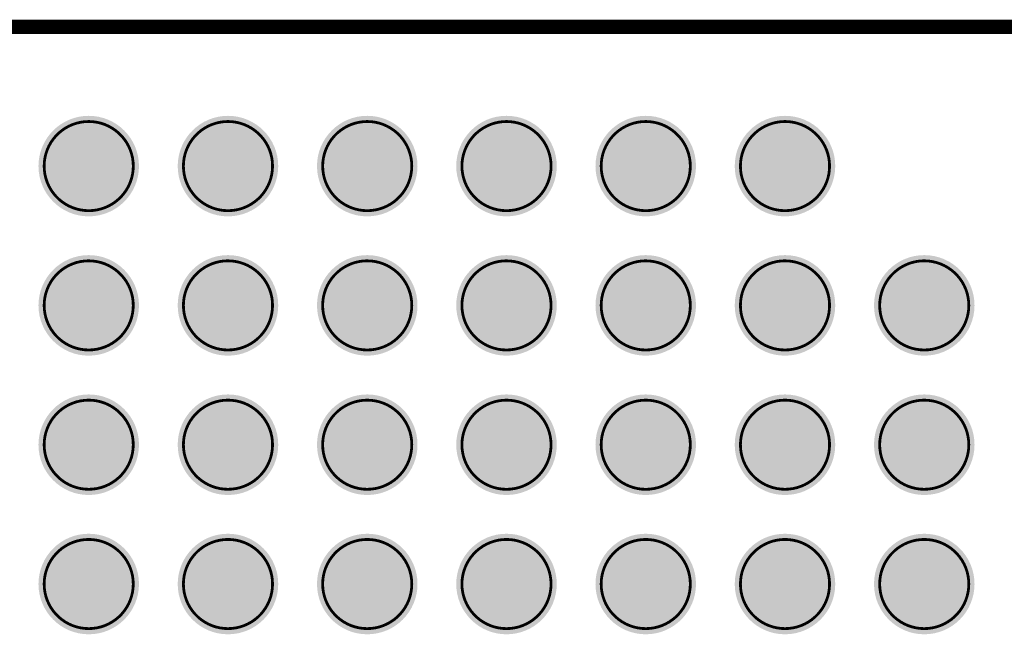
# Model space of a CAD drawing. Header units: inches. Extents: x -0.12 to 1.77, y 0 to 1.45.
# Tile 6 of 24: x 0.22 to 0.57, y 0.97 to 1.18. Entities that reach past the tile are written whole.
import ezdxf

# ---------------------------------------------------------------- set-up
doc = ezdxf.new("R2010")
doc.units = ezdxf.units.IN
doc.header["$MEASUREMENT"] = 0
for name, color, linetype in [('Keep-Out Layer', 6, 'Continuous'), ('Mechanical 7', 56, 'Continuous'), ('Top Layer', 1, 'Continuous'), ('Top Overlay', 2, 'Continuous'), ('Top Paste', 8, 'Continuous'), ('Top Solder', 216, 'Continuous')]:
    doc.layers.add(name, color=color, linetype=linetype)

# ---------------------------------------------------------------- blocks, each defined once
blk = doc.blocks.new('OSM__S____S_S______P________S____1')
at = {"layer": 'Top Layer'}
h = blk.add_hatch(color=1, dxfattribs=at)
edge = h.paths.add_edge_path()
edge.add_arc((-0.34449, 0.54134), 0.01575, 0, 360)
h = blk.add_hatch(color=1, dxfattribs=at)
edge = h.paths.add_edge_path()
edge.add_arc((-0.29528, 0.54134), 0.01575, 0, 360)
h = blk.add_hatch(color=1, dxfattribs=at)
edge = h.paths.add_edge_path()
edge.add_arc((-0.24606, 0.54134), 0.01575, 0, 360)
h = blk.add_hatch(color=1, dxfattribs=at)
edge = h.paths.add_edge_path()
edge.add_arc((-0.19685, 0.54134), 0.01575, 0, 360)
h = blk.add_hatch(color=1, dxfattribs=at)
edge = h.paths.add_edge_path()
edge.add_arc((-0.14764, 0.54134), 0.01575, 0, 360)
h = blk.add_hatch(color=1, dxfattribs=at)
edge = h.paths.add_edge_path()
edge.add_arc((-0.09843, 0.54134), 0.01575, 0, 360)
h = blk.add_hatch(color=1, dxfattribs=at)
edge = h.paths.add_edge_path()
edge.add_arc((-0.34449, 0.49213), 0.01575, 0, 360)
h = blk.add_hatch(color=1, dxfattribs=at)
edge = h.paths.add_edge_path()
edge.add_arc((-0.29528, 0.49213), 0.01575, 0, 360)
h = blk.add_hatch(color=1, dxfattribs=at)
edge = h.paths.add_edge_path()
edge.add_arc((-0.24606, 0.49213), 0.01575, 0, 360)
h = blk.add_hatch(color=1, dxfattribs=at)
edge = h.paths.add_edge_path()
edge.add_arc((-0.19685, 0.49213), 0.01575, 0, 360)
h = blk.add_hatch(color=1, dxfattribs=at)
edge = h.paths.add_edge_path()
edge.add_arc((-0.14764, 0.49213), 0.01575, 0, 360)
h = blk.add_hatch(color=1, dxfattribs=at)
edge = h.paths.add_edge_path()
edge.add_arc((-0.09843, 0.49213), 0.01575, 0, 360)
h = blk.add_hatch(color=1, dxfattribs=at)
edge = h.paths.add_edge_path()
edge.add_arc((-0.04921, 0.49213), 0.01575, 0, 360)
h = blk.add_hatch(color=1, dxfattribs=at)
edge = h.paths.add_edge_path()
edge.add_arc((-0.34449, 0.44291), 0.01575, 0, 360)
h = blk.add_hatch(color=1, dxfattribs=at)
edge = h.paths.add_edge_path()
edge.add_arc((-0.29528, 0.44291), 0.01575, 0, 360)
h = blk.add_hatch(color=1, dxfattribs=at)
edge = h.paths.add_edge_path()
edge.add_arc((-0.24606, 0.44291), 0.01575, 0, 360)
h = blk.add_hatch(color=1, dxfattribs=at)
edge = h.paths.add_edge_path()
edge.add_arc((-0.19685, 0.44291), 0.01575, 0, 360)
h = blk.add_hatch(color=1, dxfattribs=at)
edge = h.paths.add_edge_path()
edge.add_arc((-0.14764, 0.44291), 0.01575, 0, 360)
h = blk.add_hatch(color=1, dxfattribs=at)
edge = h.paths.add_edge_path()
edge.add_arc((-0.09843, 0.44291), 0.01575, 0, 360)
h = blk.add_hatch(color=1, dxfattribs=at)
edge = h.paths.add_edge_path()
edge.add_arc((-0.04921, 0.44291), 0.01575, 0, 360)
h = blk.add_hatch(color=1, dxfattribs=at)
edge = h.paths.add_edge_path()
edge.add_arc((-0.34449, 0.3937), 0.01575, 0, 360)
h = blk.add_hatch(color=1, dxfattribs=at)
edge = h.paths.add_edge_path()
edge.add_arc((-0.29528, 0.3937), 0.01575, 0, 360)
h = blk.add_hatch(color=1, dxfattribs=at)
edge = h.paths.add_edge_path()
edge.add_arc((-0.24606, 0.3937), 0.01575, 0, 360)
h = blk.add_hatch(color=1, dxfattribs=at)
edge = h.paths.add_edge_path()
edge.add_arc((-0.19685, 0.3937), 0.01575, 0, 360)
h = blk.add_hatch(color=1, dxfattribs=at)
edge = h.paths.add_edge_path()
edge.add_arc((-0.14764, 0.3937), 0.01575, 0, 360)
h = blk.add_hatch(color=1, dxfattribs=at)
edge = h.paths.add_edge_path()
edge.add_arc((-0.09843, 0.3937), 0.01575, 0, 360)
h = blk.add_hatch(color=1, dxfattribs=at)
edge = h.paths.add_edge_path()
edge.add_arc((-0.04921, 0.3937), 0.01575, 0, 360)
at = {"layer": 'Top Paste'}
h = blk.add_hatch(color=8, dxfattribs=at)
edge = h.paths.add_edge_path()
edge.add_arc((-0.34449, 0.54134), 0.01575, 0, 360)
h = blk.add_hatch(color=8, dxfattribs=at)
edge = h.paths.add_edge_path()
edge.add_arc((-0.29528, 0.54134), 0.01575, 0, 360)
h = blk.add_hatch(color=8, dxfattribs=at)
edge = h.paths.add_edge_path()
edge.add_arc((-0.24606, 0.54134), 0.01575, 0, 360)
h = blk.add_hatch(color=8, dxfattribs=at)
edge = h.paths.add_edge_path()
edge.add_arc((-0.19685, 0.54134), 0.01575, 0, 360)
h = blk.add_hatch(color=8, dxfattribs=at)
edge = h.paths.add_edge_path()
edge.add_arc((-0.14764, 0.54134), 0.01575, 0, 360)
h = blk.add_hatch(color=8, dxfattribs=at)
edge = h.paths.add_edge_path()
edge.add_arc((-0.09843, 0.54134), 0.01575, 0, 360)
h = blk.add_hatch(color=8, dxfattribs=at)
edge = h.paths.add_edge_path()
edge.add_arc((-0.34449, 0.49213), 0.01575, 0, 360)
h = blk.add_hatch(color=8, dxfattribs=at)
edge = h.paths.add_edge_path()
edge.add_arc((-0.29528, 0.49213), 0.01575, 0, 360)
h = blk.add_hatch(color=8, dxfattribs=at)
edge = h.paths.add_edge_path()
edge.add_arc((-0.24606, 0.49213), 0.01575, 0, 360)
h = blk.add_hatch(color=8, dxfattribs=at)
edge = h.paths.add_edge_path()
edge.add_arc((-0.19685, 0.49213), 0.01575, 0, 360)
h = blk.add_hatch(color=8, dxfattribs=at)
edge = h.paths.add_edge_path()
edge.add_arc((-0.14764, 0.49213), 0.01575, 0, 360)
h = blk.add_hatch(color=8, dxfattribs=at)
edge = h.paths.add_edge_path()
edge.add_arc((-0.09843, 0.49213), 0.01575, 0, 360)
h = blk.add_hatch(color=8, dxfattribs=at)
edge = h.paths.add_edge_path()
edge.add_arc((-0.04921, 0.49213), 0.01575, 0, 360)
h = blk.add_hatch(color=8, dxfattribs=at)
edge = h.paths.add_edge_path()
edge.add_arc((-0.34449, 0.44291), 0.01575, 0, 360)
h = blk.add_hatch(color=8, dxfattribs=at)
edge = h.paths.add_edge_path()
edge.add_arc((-0.29528, 0.44291), 0.01575, 0, 360)
h = blk.add_hatch(color=8, dxfattribs=at)
edge = h.paths.add_edge_path()
edge.add_arc((-0.24606, 0.44291), 0.01575, 0, 360)
h = blk.add_hatch(color=8, dxfattribs=at)
edge = h.paths.add_edge_path()
edge.add_arc((-0.19685, 0.44291), 0.01575, 0, 360)
h = blk.add_hatch(color=8, dxfattribs=at)
edge = h.paths.add_edge_path()
edge.add_arc((-0.14764, 0.44291), 0.01575, 0, 360)
h = blk.add_hatch(color=8, dxfattribs=at)
edge = h.paths.add_edge_path()
edge.add_arc((-0.09843, 0.44291), 0.01575, 0, 360)
h = blk.add_hatch(color=8, dxfattribs=at)
edge = h.paths.add_edge_path()
edge.add_arc((-0.04921, 0.44291), 0.01575, 0, 360)
h = blk.add_hatch(color=8, dxfattribs=at)
edge = h.paths.add_edge_path()
edge.add_arc((-0.34449, 0.3937), 0.01575, 0, 360)
h = blk.add_hatch(color=8, dxfattribs=at)
edge = h.paths.add_edge_path()
edge.add_arc((-0.29528, 0.3937), 0.01575, 0, 360)
h = blk.add_hatch(color=8, dxfattribs=at)
edge = h.paths.add_edge_path()
edge.add_arc((-0.24606, 0.3937), 0.01575, 0, 360)
h = blk.add_hatch(color=8, dxfattribs=at)
edge = h.paths.add_edge_path()
edge.add_arc((-0.19685, 0.3937), 0.01575, 0, 360)
h = blk.add_hatch(color=8, dxfattribs=at)
edge = h.paths.add_edge_path()
edge.add_arc((-0.14764, 0.3937), 0.01575, 0, 360)
h = blk.add_hatch(color=8, dxfattribs=at)
edge = h.paths.add_edge_path()
edge.add_arc((-0.09843, 0.3937), 0.01575, 0, 360)
h = blk.add_hatch(color=8, dxfattribs=at)
edge = h.paths.add_edge_path()
edge.add_arc((-0.04921, 0.3937), 0.01575, 0, 360)
at = {"layer": 'Top Solder'}
h = blk.add_hatch(color=216, dxfattribs=at)
edge = h.paths.add_edge_path()
edge.add_arc((-0.34449, 0.54134), 0.01776, 0, 360)
h = blk.add_hatch(color=216, dxfattribs=at)
edge = h.paths.add_edge_path()
edge.add_arc((-0.29528, 0.54134), 0.01776, 0, 360)
h = blk.add_hatch(color=216, dxfattribs=at)
edge = h.paths.add_edge_path()
edge.add_arc((-0.24606, 0.54134), 0.01776, 0, 360)
h = blk.add_hatch(color=216, dxfattribs=at)
edge = h.paths.add_edge_path()
edge.add_arc((-0.19685, 0.54134), 0.01776, 0, 360)
h = blk.add_hatch(color=216, dxfattribs=at)
edge = h.paths.add_edge_path()
edge.add_arc((-0.14764, 0.54134), 0.01776, 0, 360)
h = blk.add_hatch(color=216, dxfattribs=at)
edge = h.paths.add_edge_path()
edge.add_arc((-0.09843, 0.54134), 0.01776, 0, 360)
h = blk.add_hatch(color=216, dxfattribs=at)
edge = h.paths.add_edge_path()
edge.add_arc((-0.34449, 0.49213), 0.01776, 0, 360)
h = blk.add_hatch(color=216, dxfattribs=at)
edge = h.paths.add_edge_path()
edge.add_arc((-0.29528, 0.49213), 0.01776, 0, 360)
h = blk.add_hatch(color=216, dxfattribs=at)
edge = h.paths.add_edge_path()
edge.add_arc((-0.24606, 0.49213), 0.01776, 0, 360)
h = blk.add_hatch(color=216, dxfattribs=at)
edge = h.paths.add_edge_path()
edge.add_arc((-0.19685, 0.49213), 0.01776, 0, 360)
h = blk.add_hatch(color=216, dxfattribs=at)
edge = h.paths.add_edge_path()
edge.add_arc((-0.14764, 0.49213), 0.01776, 0, 360)
h = blk.add_hatch(color=216, dxfattribs=at)
edge = h.paths.add_edge_path()
edge.add_arc((-0.09843, 0.49213), 0.01776, 0, 360)
h = blk.add_hatch(color=216, dxfattribs=at)
edge = h.paths.add_edge_path()
edge.add_arc((-0.04921, 0.49213), 0.01776, 0, 360)
h = blk.add_hatch(color=216, dxfattribs=at)
edge = h.paths.add_edge_path()
edge.add_arc((-0.34449, 0.44291), 0.01776, 0, 360)
h = blk.add_hatch(color=216, dxfattribs=at)
edge = h.paths.add_edge_path()
edge.add_arc((-0.29528, 0.44291), 0.01776, 0, 360)
h = blk.add_hatch(color=216, dxfattribs=at)
edge = h.paths.add_edge_path()
edge.add_arc((-0.24606, 0.44291), 0.01776, 0, 360)
h = blk.add_hatch(color=216, dxfattribs=at)
edge = h.paths.add_edge_path()
edge.add_arc((-0.19685, 0.44291), 0.01776, 0, 360)
h = blk.add_hatch(color=216, dxfattribs=at)
edge = h.paths.add_edge_path()
edge.add_arc((-0.14764, 0.44291), 0.01776, 0, 360)
h = blk.add_hatch(color=216, dxfattribs=at)
edge = h.paths.add_edge_path()
edge.add_arc((-0.09843, 0.44291), 0.01776, 0, 360)
h = blk.add_hatch(color=216, dxfattribs=at)
edge = h.paths.add_edge_path()
edge.add_arc((-0.04921, 0.44291), 0.01776, 0, 360)
h = blk.add_hatch(color=216, dxfattribs=at)
edge = h.paths.add_edge_path()
edge.add_arc((-0.34449, 0.3937), 0.01776, 0, 360)
h = blk.add_hatch(color=216, dxfattribs=at)
edge = h.paths.add_edge_path()
edge.add_arc((-0.29528, 0.3937), 0.01776, 0, 360)
h = blk.add_hatch(color=216, dxfattribs=at)
edge = h.paths.add_edge_path()
edge.add_arc((-0.24606, 0.3937), 0.01776, 0, 360)
h = blk.add_hatch(color=216, dxfattribs=at)
edge = h.paths.add_edge_path()
edge.add_arc((-0.19685, 0.3937), 0.01776, 0, 360)
h = blk.add_hatch(color=216, dxfattribs=at)
edge = h.paths.add_edge_path()
edge.add_arc((-0.14764, 0.3937), 0.01776, 0, 360)
h = blk.add_hatch(color=216, dxfattribs=at)
edge = h.paths.add_edge_path()
edge.add_arc((-0.09843, 0.3937), 0.01776, 0, 360)
h = blk.add_hatch(color=216, dxfattribs=at)
edge = h.paths.add_edge_path()
edge.add_arc((-0.04921, 0.3937), 0.01776, 0, 360)
at = {"layer": 'Top Overlay', "const_width": 0.004}
blk.add_lwpolyline([(-0.59055, 0.59055), (0.59055, 0.59055)], dxfattribs=at)
blk = doc.blocks.new('OSM__SIZE_M_MEDIUM__PLATFORM_SIDE_2')
at = {"layer": 'Mechanical 7', "const_width": 0.000984}
blk.add_lwpolyline([(-0.88583, 0.59055), (-0.29528, 0.59055)], dxfattribs=at)
for points in [[(-0.65552, 0.54134, -0.414214), (-0.63977, 0.55709)], [(-0.63977, 0.55709, -0.414214), (-0.62402, 0.54134)], [(-0.60631, 0.54134, -0.414214), (-0.59055, 0.55709)], [(-0.59056, 0.55709, -0.414214), (-0.57481, 0.54134)], [(-0.55709, 0.54134, -0.414214), (-0.54134, 0.55709)], [(-0.54134, 0.55709, -0.414214), (-0.5256, 0.54134)], [(-0.50788, 0.54134, -0.414214), (-0.49213, 0.55709)], [(-0.49213, 0.55709, -0.414214), (-0.47638, 0.54134)], [(-0.45867, 0.54134, -0.414214), (-0.44292, 0.55709)], [(-0.44292, 0.55709, -0.414214), (-0.42717, 0.54134)], [(-0.40946, 0.54134, -0.414214), (-0.3937, 0.55709)], [(-0.39371, 0.55709, -0.414214), (-0.37796, 0.54134)], [(-0.63977, 0.52559, -0.414214), (-0.65552, 0.54134)], [(-0.62402, 0.54134, -0.414214), (-0.63977, 0.52559)], [(-0.59056, 0.52559, -0.414214), (-0.60631, 0.54134)], [(-0.57481, 0.54134, -0.414214), (-0.59056, 0.52559)], [(-0.54134, 0.52559, -0.414214), (-0.55709, 0.54134)], [(-0.5256, 0.54134, -0.414214), (-0.54134, 0.52559)], [(-0.49213, 0.52559, -0.414214), (-0.50788, 0.54134)], [(-0.47638, 0.54134, -0.414214), (-0.49213, 0.52559)], [(-0.44292, 0.52559, -0.414214), (-0.45867, 0.54134)], [(-0.42717, 0.54134, -0.414214), (-0.44292, 0.52559)], [(-0.39371, 0.52559, -0.414214), (-0.40946, 0.54134)], [(-0.37796, 0.54134, -0.414214), (-0.39371, 0.52559)], [(-0.65552, 0.49213, -0.414214), (-0.63977, 0.50788)], [(-0.63977, 0.50787, -0.414214), (-0.62403, 0.49213)], [(-0.60631, 0.49213, -0.414214), (-0.59056, 0.50788)], [(-0.59056, 0.50787, -0.414214), (-0.57481, 0.49213)], [(-0.5571, 0.49213, -0.414214), (-0.54134, 0.50788)], [(-0.54135, 0.50787, -0.414214), (-0.5256, 0.49213)], [(-0.50788, 0.49212, -0.414214), (-0.49213, 0.50788)], [(-0.49213, 0.50787, -0.414214), (-0.47639, 0.49212)], [(-0.45867, 0.49212, -0.414214), (-0.44292, 0.50788)], [(-0.44292, 0.50787, -0.414214), (-0.42717, 0.49212)], [(-0.40946, 0.49213, -0.414214), (-0.39371, 0.50788)], [(-0.39371, 0.50787, -0.414214), (-0.37796, 0.49213)], [(-0.36025, 0.49213, -0.414214), (-0.34449, 0.50788)], [(-0.3445, 0.50787, -0.414214), (-0.32875, 0.49213)], [(-0.63977, 0.47638, -0.414214), (-0.65552, 0.49213)], [(-0.62403, 0.49213, -0.414214), (-0.63977, 0.47638)], [(-0.59056, 0.47638, -0.414214), (-0.60631, 0.49213)], [(-0.57481, 0.49213, -0.414214), (-0.59056, 0.47638)], [(-0.54135, 0.47638, -0.414214), (-0.5571, 0.49213)], [(-0.5256, 0.49213, -0.414214), (-0.54135, 0.47638)], [(-0.49213, 0.47638, -0.414214), (-0.50788, 0.49212)], [(-0.47639, 0.49212, -0.414214), (-0.49213, 0.47638)], [(-0.44292, 0.47638, -0.414214), (-0.45867, 0.49212)], [(-0.42717, 0.49212, -0.414214), (-0.44292, 0.47638)], [(-0.39371, 0.47638, -0.414214), (-0.40946, 0.49213)], [(-0.37796, 0.49213, -0.414214), (-0.39371, 0.47638)], [(-0.3445, 0.47638, -0.414214), (-0.36025, 0.49213)], [(-0.32875, 0.49213, -0.414214), (-0.3445, 0.47638)], [(-0.65552, 0.44291, -0.414214), (-0.63977, 0.45866)], [(-0.63977, 0.45866, -0.414214), (-0.62403, 0.44291)], [(-0.60631, 0.44291, -0.414214), (-0.59056, 0.45866)], [(-0.59056, 0.45866, -0.414214), (-0.57481, 0.44291)], [(-0.5571, 0.44291, -0.414214), (-0.54134, 0.45866)], [(-0.54135, 0.45866, -0.414214), (-0.5256, 0.44291)], [(-0.50788, 0.44291, -0.414214), (-0.49213, 0.45866)], [(-0.49213, 0.45866, -0.414214), (-0.47639, 0.44291)], [(-0.45867, 0.44291, -0.414214), (-0.44292, 0.45866)], [(-0.44292, 0.45866, -0.414214), (-0.42717, 0.44291)], [(-0.40946, 0.44291, -0.414214), (-0.39371, 0.45866)], [(-0.39371, 0.45866, -0.414214), (-0.37796, 0.44291)], [(-0.36025, 0.44291, -0.414214), (-0.34449, 0.45866)], [(-0.3445, 0.45866, -0.414214), (-0.32875, 0.44291)], [(-0.63977, 0.42717, -0.414214), (-0.65552, 0.44291)], [(-0.62403, 0.44291, -0.414214), (-0.63977, 0.42717)], [(-0.59056, 0.42717, -0.414214), (-0.60631, 0.44291)], [(-0.57481, 0.44291, -0.414214), (-0.59056, 0.42717)], [(-0.54135, 0.42717, -0.414214), (-0.5571, 0.44291)], [(-0.5256, 0.44291, -0.414214), (-0.54135, 0.42717)], [(-0.49213, 0.42716, -0.414214), (-0.50788, 0.44291)], [(-0.47639, 0.44291, -0.414214), (-0.49213, 0.42716)], [(-0.44292, 0.42716, -0.414214), (-0.45867, 0.44291)], [(-0.42717, 0.44291, -0.414214), (-0.44292, 0.42716)], [(-0.39371, 0.42717, -0.414214), (-0.40946, 0.44291)], [(-0.37796, 0.44291, -0.414214), (-0.39371, 0.42717)], [(-0.3445, 0.42717, -0.414214), (-0.36025, 0.44291)], [(-0.32875, 0.44291, -0.414214), (-0.3445, 0.42717)], [(-0.65552, 0.3937, -0.414214), (-0.63977, 0.40945)], [(-0.63977, 0.40945, -0.414214), (-0.62403, 0.3937)], [(-0.60631, 0.3937, -0.414214), (-0.59056, 0.40945)], [(-0.59056, 0.40945, -0.414214), (-0.57481, 0.3937)], [(-0.5571, 0.3937, -0.414214), (-0.54134, 0.40945)], [(-0.54135, 0.40945, -0.414214), (-0.5256, 0.3937)], [(-0.50788, 0.3937, -0.414214), (-0.49213, 0.40945)], [(-0.49213, 0.40945, -0.414214), (-0.47639, 0.3937)], [(-0.45867, 0.3937, -0.414214), (-0.44292, 0.40945)], [(-0.44292, 0.40945, -0.414214), (-0.42717, 0.3937)], [(-0.40946, 0.3937, -0.414214), (-0.39371, 0.40945)], [(-0.39371, 0.40945, -0.414214), (-0.37796, 0.3937)], [(-0.36025, 0.3937, -0.414214), (-0.34449, 0.40945)], [(-0.3445, 0.40945, -0.414214), (-0.32875, 0.3937)], [(-0.63977, 0.37795, -0.414214), (-0.65552, 0.3937)], [(-0.62403, 0.3937, -0.414214), (-0.63977, 0.37795)], [(-0.59056, 0.37795, -0.414214), (-0.60631, 0.3937)], [(-0.57481, 0.3937, -0.414214), (-0.59056, 0.37795)], [(-0.54135, 0.37795, -0.414214), (-0.5571, 0.3937)], [(-0.5256, 0.3937, -0.414214), (-0.54135, 0.37795)], [(-0.49213, 0.37795, -0.414214), (-0.50788, 0.3937)], [(-0.47639, 0.3937, -0.414214), (-0.49213, 0.37795)], [(-0.44292, 0.37795, -0.414214), (-0.45867, 0.3937)], [(-0.42717, 0.3937, -0.414214), (-0.44292, 0.37795)], [(-0.39371, 0.37795, -0.414214), (-0.40946, 0.3937)], [(-0.37796, 0.3937, -0.414214), (-0.39371, 0.37795)], [(-0.3445, 0.37795, -0.414214), (-0.36025, 0.3937)], [(-0.32875, 0.3937, -0.414214), (-0.3445, 0.37795)]]:
    blk.add_lwpolyline(points, format="xyb", dxfattribs=at)
at = {"layer": 'Mechanical 7', "const_width": 0.000492}
for points in [[(-0.64001, 0.55709, 1), (-0.63952, 0.55709, 1)], [(-0.64002, 0.55709, 1), (-0.63952, 0.55709, 1)], [(-0.5908, 0.55709, 1), (-0.59031, 0.55709, 1)], [(-0.5908, 0.55709, 1), (-0.59031, 0.55709, 1)], [(-0.54159, 0.55709, 1), (-0.5411, 0.55709, 1)], [(-0.54159, 0.55709, 1), (-0.5411, 0.55709, 1)], [(-0.49237, 0.55709, 1), (-0.49188, 0.55709, 1)], [(-0.49238, 0.55709, 1), (-0.49189, 0.55709, 1)], [(-0.44316, 0.55709, 1), (-0.44267, 0.55709, 1)], [(-0.44316, 0.55709, 1), (-0.44267, 0.55709, 1)], [(-0.39395, 0.55709, 1), (-0.39346, 0.55709, 1)], [(-0.39395, 0.55709, 1), (-0.39346, 0.55709, 1)], [(-0.65576, 0.54134, 1), (-0.65527, 0.54134, 1)], [(-0.65576, 0.54134, 1), (-0.65527, 0.54134, 1)], [(-0.62427, 0.54134, 1), (-0.62378, 0.54134, 1)], [(-0.62427, 0.54134, 1), (-0.62378, 0.54134, 1)], [(-0.60655, 0.54134, 1), (-0.60606, 0.54134, 1)], [(-0.60655, 0.54134, 1), (-0.60606, 0.54134, 1)], [(-0.57506, 0.54134, 1), (-0.57456, 0.54134, 1)], [(-0.57506, 0.54134, 1), (-0.57456, 0.54134, 1)], [(-0.55734, 0.54134, 1), (-0.55685, 0.54134, 1)], [(-0.55734, 0.54134, 1), (-0.55685, 0.54134, 1)], [(-0.52584, 0.54134, 1), (-0.52535, 0.54134, 1)], [(-0.52584, 0.54134, 1), (-0.52535, 0.54134, 1)], [(-0.50813, 0.54134, 1), (-0.50763, 0.54134, 1)], [(-0.50813, 0.54134, 1), (-0.50763, 0.54134, 1)], [(-0.47663, 0.54134, 1), (-0.47614, 0.54134, 1)], [(-0.47663, 0.54134, 1), (-0.47614, 0.54134, 1)], [(-0.45891, 0.54134, 1), (-0.45842, 0.54134, 1)], [(-0.45891, 0.54134, 1), (-0.45842, 0.54134, 1)], [(-0.42742, 0.54134, 1), (-0.42692, 0.54134, 1)], [(-0.42742, 0.54134, 1), (-0.42692, 0.54134, 1)], [(-0.4097, 0.54134, 1), (-0.40921, 0.54134, 1)], [(-0.4097, 0.54134, 1), (-0.40921, 0.54134, 1)], [(-0.37821, 0.54134, 1), (-0.37771, 0.54134, 1)], [(-0.37821, 0.54134, 1), (-0.37771, 0.54134, 1)], [(-0.64002, 0.52559, 1), (-0.63952, 0.52559, 1)], [(-0.64002, 0.52559, 1), (-0.63952, 0.52559, 1)], [(-0.5908, 0.52559, 1), (-0.59031, 0.52559, 1)], [(-0.5908, 0.52559, 1), (-0.59031, 0.52559, 1)], [(-0.54159, 0.52559, 1), (-0.5411, 0.52559, 1)], [(-0.54159, 0.52559, 1), (-0.5411, 0.52559, 1)], [(-0.49238, 0.52559, 1), (-0.49189, 0.52559, 1)], [(-0.49238, 0.52559, 1), (-0.49189, 0.52559, 1)], [(-0.44316, 0.52559, 1), (-0.44267, 0.52559, 1)], [(-0.44316, 0.52559, 1), (-0.44267, 0.52559, 1)], [(-0.39395, 0.52559, 1), (-0.39346, 0.52559, 1)], [(-0.39395, 0.52559, 1), (-0.39346, 0.52559, 1)], [(-0.64002, 0.50787, 1), (-0.63953, 0.50787, 1)], [(-0.64002, 0.50788, 1), (-0.63952, 0.50788, 1)], [(-0.5908, 0.50788, 1), (-0.59031, 0.50788, 1)], [(-0.59081, 0.50787, 1), (-0.59031, 0.50787, 1)], [(-0.54159, 0.50788, 1), (-0.5411, 0.50788, 1)], [(-0.54159, 0.50787, 1), (-0.5411, 0.50787, 1)], [(-0.49238, 0.50787, 1), (-0.49189, 0.50787, 1)], [(-0.49238, 0.50788, 1), (-0.49189, 0.50788, 1)], [(-0.44316, 0.50788, 1), (-0.44267, 0.50788, 1)], [(-0.44317, 0.50787, 1), (-0.44268, 0.50787, 1)], [(-0.39395, 0.50788, 1), (-0.39346, 0.50788, 1)], [(-0.39396, 0.50787, 1), (-0.39346, 0.50787, 1)], [(-0.34474, 0.50788, 1), (-0.34425, 0.50788, 1)], [(-0.34474, 0.50787, 1), (-0.34425, 0.50787, 1)], [(-0.65577, 0.49213, 1), (-0.65528, 0.49213, 1)], [(-0.65577, 0.49213, 1), (-0.65528, 0.49213, 1)], [(-0.62427, 0.49213, 1), (-0.62378, 0.49213, 1)], [(-0.62427, 0.49213, 1), (-0.62378, 0.49213, 1)], [(-0.60655, 0.49213, 1), (-0.60606, 0.49213, 1)], [(-0.60655, 0.49213, 1), (-0.60606, 0.49213, 1)], [(-0.57506, 0.49213, 1), (-0.57457, 0.49213, 1)], [(-0.57506, 0.49213, 1), (-0.57457, 0.49213, 1)], [(-0.55734, 0.49213, 1), (-0.55685, 0.49213, 1)], [(-0.55734, 0.49213, 1), (-0.55685, 0.49213, 1)], [(-0.52585, 0.49213, 1), (-0.52535, 0.49213, 1)], [(-0.52585, 0.49213, 1), (-0.52535, 0.49213, 1)], [(-0.50813, 0.49212, 1), (-0.50764, 0.49212, 1)], [(-0.50813, 0.49212, 1), (-0.50764, 0.49212, 1)], [(-0.47663, 0.49212, 1), (-0.47614, 0.49212, 1)], [(-0.47663, 0.49212, 1), (-0.47614, 0.49212, 1)], [(-0.45892, 0.49212, 1), (-0.45842, 0.49212, 1)], [(-0.45892, 0.49212, 1), (-0.45842, 0.49212, 1)], [(-0.42742, 0.49212, 1), (-0.42693, 0.49212, 1)], [(-0.42742, 0.49212, 1), (-0.42693, 0.49212, 1)], [(-0.4097, 0.49213, 1), (-0.40921, 0.49213, 1)], [(-0.4097, 0.49213, 1), (-0.40921, 0.49213, 1)], [(-0.37821, 0.49213, 1), (-0.37772, 0.49213, 1)], [(-0.37821, 0.49213, 1), (-0.37772, 0.49213, 1)], [(-0.36049, 0.49213, 1), (-0.36, 0.49213, 1)], [(-0.36049, 0.49213, 1), (-0.36, 0.49213, 1)], [(-0.329, 0.49213, 1), (-0.3285, 0.49213, 1)], [(-0.329, 0.49213, 1), (-0.3285, 0.49213, 1)], [(-0.64002, 0.47638, 1), (-0.63953, 0.47638, 1)], [(-0.64002, 0.47638, 1), (-0.63953, 0.47638, 1)], [(-0.59081, 0.47638, 1), (-0.59031, 0.47638, 1)], [(-0.59081, 0.47638, 1), (-0.59031, 0.47638, 1)], [(-0.54159, 0.47638, 1), (-0.5411, 0.47638, 1)], [(-0.54159, 0.47638, 1), (-0.5411, 0.47638, 1)], [(-0.49238, 0.47638, 1), (-0.49189, 0.47638, 1)], [(-0.49238, 0.47638, 1), (-0.49189, 0.47638, 1)], [(-0.44317, 0.47638, 1), (-0.44268, 0.47638, 1)], [(-0.44317, 0.47638, 1), (-0.44268, 0.47638, 1)], [(-0.39396, 0.47638, 1), (-0.39346, 0.47638, 1)], [(-0.39396, 0.47638, 1), (-0.39346, 0.47638, 1)], [(-0.34474, 0.47638, 1), (-0.34425, 0.47638, 1)], [(-0.34474, 0.47638, 1), (-0.34425, 0.47638, 1)], [(-0.64002, 0.45866, 1), (-0.63953, 0.45866, 1)], [(-0.64002, 0.45866, 1), (-0.63952, 0.45866, 1)], [(-0.5908, 0.45866, 1), (-0.59031, 0.45866, 1)], [(-0.59081, 0.45866, 1), (-0.59031, 0.45866, 1)], [(-0.54159, 0.45866, 1), (-0.5411, 0.45866, 1)], [(-0.54159, 0.45866, 1), (-0.5411, 0.45866, 1)], [(-0.49238, 0.45866, 1), (-0.49189, 0.45866, 1)], [(-0.49238, 0.45866, 1), (-0.49189, 0.45866, 1)], [(-0.44316, 0.45866, 1), (-0.44267, 0.45866, 1)], [(-0.44317, 0.45866, 1), (-0.44268, 0.45866, 1)], [(-0.39395, 0.45866, 1), (-0.39346, 0.45866, 1)], [(-0.39396, 0.45866, 1), (-0.39346, 0.45866, 1)], [(-0.34474, 0.45866, 1), (-0.34425, 0.45866, 1)], [(-0.34474, 0.45866, 1), (-0.34425, 0.45866, 1)], [(-0.65577, 0.44291, 1), (-0.65528, 0.44291, 1)], [(-0.65577, 0.44291, 1), (-0.65528, 0.44291, 1)], [(-0.62427, 0.44291, 1), (-0.62378, 0.44291, 1)], [(-0.62427, 0.44291, 1), (-0.62378, 0.44291, 1)], [(-0.60655, 0.44291, 1), (-0.60606, 0.44291, 1)], [(-0.60655, 0.44291, 1), (-0.60606, 0.44291, 1)], [(-0.57506, 0.44291, 1), (-0.57457, 0.44291, 1)], [(-0.57506, 0.44291, 1), (-0.57457, 0.44291, 1)], [(-0.55734, 0.44291, 1), (-0.55685, 0.44291, 1)], [(-0.55734, 0.44291, 1), (-0.55685, 0.44291, 1)], [(-0.52585, 0.44291, 1), (-0.52535, 0.44291, 1)], [(-0.52585, 0.44291, 1), (-0.52535, 0.44291, 1)], [(-0.50813, 0.44291, 1), (-0.50764, 0.44291, 1)], [(-0.50813, 0.44291, 1), (-0.50764, 0.44291, 1)], [(-0.47663, 0.44291, 1), (-0.47614, 0.44291, 1)], [(-0.47663, 0.44291, 1), (-0.47614, 0.44291, 1)], [(-0.45892, 0.44291, 1), (-0.45842, 0.44291, 1)], [(-0.45892, 0.44291, 1), (-0.45842, 0.44291, 1)], [(-0.42742, 0.44291, 1), (-0.42693, 0.44291, 1)], [(-0.42742, 0.44291, 1), (-0.42693, 0.44291, 1)], [(-0.4097, 0.44291, 1), (-0.40921, 0.44291, 1)], [(-0.4097, 0.44291, 1), (-0.40921, 0.44291, 1)], [(-0.37821, 0.44291, 1), (-0.37772, 0.44291, 1)], [(-0.37821, 0.44291, 1), (-0.37772, 0.44291, 1)], [(-0.36049, 0.44291, 1), (-0.36, 0.44291, 1)], [(-0.36049, 0.44291, 1), (-0.36, 0.44291, 1)], [(-0.329, 0.44291, 1), (-0.3285, 0.44291, 1)], [(-0.329, 0.44291, 1), (-0.3285, 0.44291, 1)], [(-0.64002, 0.42717, 1), (-0.63953, 0.42717, 1)], [(-0.64002, 0.42717, 1), (-0.63953, 0.42717, 1)], [(-0.59081, 0.42717, 1), (-0.59031, 0.42717, 1)], [(-0.59081, 0.42717, 1), (-0.59031, 0.42717, 1)], [(-0.54159, 0.42717, 1), (-0.5411, 0.42717, 1)], [(-0.54159, 0.42717, 1), (-0.5411, 0.42717, 1)], [(-0.49238, 0.42716, 1), (-0.49189, 0.42716, 1)], [(-0.49238, 0.42716, 1), (-0.49189, 0.42716, 1)], [(-0.44317, 0.42716, 1), (-0.44268, 0.42716, 1)], [(-0.44317, 0.42716, 1), (-0.44268, 0.42716, 1)], [(-0.39396, 0.42717, 1), (-0.39346, 0.42717, 1)], [(-0.39396, 0.42717, 1), (-0.39346, 0.42717, 1)], [(-0.34474, 0.42717, 1), (-0.34425, 0.42717, 1)], [(-0.34474, 0.42717, 1), (-0.34425, 0.42717, 1)], [(-0.64002, 0.40945, 1), (-0.63953, 0.40945, 1)], [(-0.64002, 0.40945, 1), (-0.63952, 0.40945, 1)], [(-0.5908, 0.40945, 1), (-0.59031, 0.40945, 1)], [(-0.59081, 0.40945, 1), (-0.59031, 0.40945, 1)], [(-0.54159, 0.40945, 1), (-0.5411, 0.40945, 1)], [(-0.54159, 0.40945, 1), (-0.5411, 0.40945, 1)], [(-0.49238, 0.40945, 1), (-0.49189, 0.40945, 1)], [(-0.49238, 0.40945, 1), (-0.49189, 0.40945, 1)], [(-0.44316, 0.40945, 1), (-0.44267, 0.40945, 1)], [(-0.44317, 0.40945, 1), (-0.44268, 0.40945, 1)], [(-0.39395, 0.40945, 1), (-0.39346, 0.40945, 1)], [(-0.39396, 0.40945, 1), (-0.39346, 0.40945, 1)], [(-0.34474, 0.40945, 1), (-0.34425, 0.40945, 1)], [(-0.34474, 0.40945, 1), (-0.34425, 0.40945, 1)], [(-0.65577, 0.3937, 1), (-0.65528, 0.3937, 1)], [(-0.65577, 0.3937, 1), (-0.65528, 0.3937, 1)], [(-0.62427, 0.3937, 1), (-0.62378, 0.3937, 1)], [(-0.62427, 0.3937, 1), (-0.62378, 0.3937, 1)], [(-0.60655, 0.3937, 1), (-0.60606, 0.3937, 1)], [(-0.60655, 0.3937, 1), (-0.60606, 0.3937, 1)], [(-0.57506, 0.3937, 1), (-0.57457, 0.3937, 1)], [(-0.57506, 0.3937, 1), (-0.57457, 0.3937, 1)], [(-0.55734, 0.3937, 1), (-0.55685, 0.3937, 1)], [(-0.55734, 0.3937, 1), (-0.55685, 0.3937, 1)], [(-0.52585, 0.3937, 1), (-0.52535, 0.3937, 1)], [(-0.52585, 0.3937, 1), (-0.52535, 0.3937, 1)], [(-0.50813, 0.3937, 1), (-0.50764, 0.3937, 1)], [(-0.50813, 0.3937, 1), (-0.50764, 0.3937, 1)], [(-0.47663, 0.3937, 1), (-0.47614, 0.3937, 1)], [(-0.47663, 0.3937, 1), (-0.47614, 0.3937, 1)], [(-0.45892, 0.3937, 1), (-0.45842, 0.3937, 1)], [(-0.45892, 0.3937, 1), (-0.45842, 0.3937, 1)], [(-0.42742, 0.3937, 1), (-0.42693, 0.3937, 1)], [(-0.42742, 0.3937, 1), (-0.42693, 0.3937, 1)], [(-0.4097, 0.3937, 1), (-0.40921, 0.3937, 1)], [(-0.4097, 0.3937, 1), (-0.40921, 0.3937, 1)], [(-0.37821, 0.3937, 1), (-0.37772, 0.3937, 1)], [(-0.37821, 0.3937, 1), (-0.37772, 0.3937, 1)], [(-0.36049, 0.3937, 1), (-0.36, 0.3937, 1)], [(-0.36049, 0.3937, 1), (-0.36, 0.3937, 1)], [(-0.329, 0.3937, 1), (-0.3285, 0.3937, 1)], [(-0.329, 0.3937, 1), (-0.3285, 0.3937, 1)], [(-0.64002, 0.37795, 1), (-0.63953, 0.37795, 1)], [(-0.64002, 0.37795, 1), (-0.63953, 0.37795, 1)], [(-0.59081, 0.37795, 1), (-0.59031, 0.37795, 1)], [(-0.59081, 0.37795, 1), (-0.59031, 0.37795, 1)], [(-0.54159, 0.37795, 1), (-0.5411, 0.37795, 1)], [(-0.54159, 0.37795, 1), (-0.5411, 0.37795, 1)], [(-0.49238, 0.37795, 1), (-0.49189, 0.37795, 1)], [(-0.49238, 0.37795, 1), (-0.49189, 0.37795, 1)], [(-0.44317, 0.37795, 1), (-0.44268, 0.37795, 1)], [(-0.44317, 0.37795, 1), (-0.44268, 0.37795, 1)], [(-0.39396, 0.37795, 1), (-0.39346, 0.37795, 1)], [(-0.39396, 0.37795, 1), (-0.39346, 0.37795, 1)], [(-0.34474, 0.37795, 1), (-0.34425, 0.37795, 1)], [(-0.34474, 0.37795, 1), (-0.34425, 0.37795, 1)]]:
    blk.add_lwpolyline(points, format="xyb", close=True, dxfattribs=at)
at = {"layer": 'Top Overlay', "const_width": 0.004}
blk.add_lwpolyline([(-0.88583, 0.59055), (0.88583, 0.59055)], dxfattribs=at)

msp = doc.modelspace()

# ---------------------------------------------------------------- linework, layer by layer
at = {"layer": 'Keep-Out Layer', "const_width": 0.005}
msp.add_lwpolyline([(0, 1.1811), (1.77165, 1.1811)], dxfattribs=at)

# ---------------------------------------------------------------- block references
for name, p in [('OSM__S____S_S______P________S____1', (0.59055, 0.59055)), ('OSM__SIZE_M_MEDIUM__PLATFORM_SIDE_2', (0.88583, 0.59055))]:
    msp.add_blockref(name, p)

doc.saveas('drawing.dxf')
